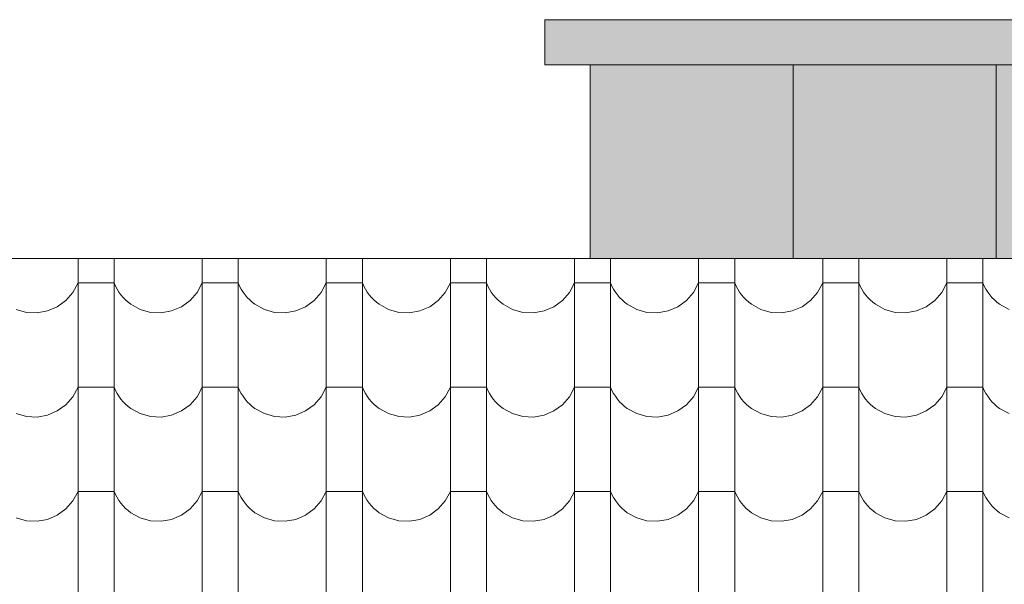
# Model space of a CAD drawing. Extents: x -547885 to -186295, y -25370 to 156194.
# Tile 241 of 256: x -364422 to -363113, y -17490 to -16740. Entities that reach past the tile are written whole.
import ezdxf

# ---------------------------------------------------------------- set-up
doc = ezdxf.new("R2010")
doc.units = 0
doc.header["$MEASUREMENT"] = 0
doc.linetypes.add('Dashed', pattern=[564.444447, 282.222223, -282.222223])
doc.layers.add('arch wypelnienia_Nr_Pióra__102', color=7, linetype='Continuous', lineweight=9, true_color=0xb4b4b4)
doc.layers.add('arch wypelnienia_Nr_Pióra__2', color=7, linetype='Continuous', lineweight=13, true_color=0x7f7f7f)
for name, color, linetype, lineweight in [('INWENT DACH_Nr_Pióra__21', 7, 'Continuous', 9), ('INWENT KONST. DREWNIANA_Nr_Pióra__21', 7, 'Continuous', 9), ('INWENT.ŚCIANY_Nr_Pióra__21', 7, 'Continuous', 9), ('INWENT.ŚCIANY_Nr_Pióra__5', 7, 'Continuous', 13)]:
    doc.layers.add(name, color=color, linetype=linetype, lineweight=lineweight)

# ---------------------------------------------------------------- blocks, each defined once
blk = doc.blocks.new('*X1053')
at = {"layer": 'arch wypelnienia_Nr_Pióra__102', "linetype": 'Continuous'}
for p, q in [((-364344, -17056.9), (-364344, -17174)), ((-364296, -17056.9), (-364296, -17174)), ((-364179, -17056.9), (-364179, -17174)), ((-364131, -17056.9), (-364131, -17174)), ((-364014, -17056.9), (-364014, -17174)), ((-363966, -17056.9), (-363966, -17174)), ((-363849, -17056.9), (-363849, -17174)), ((-363801, -17056.9), (-363801, -17174)), ((-363684, -17056.9), (-363684, -17174)), ((-363636, -17056.9), (-363636, -17174)), ((-363519, -17056.9), (-363519, -17174)), ((-363471, -17056.9), (-363471, -17174)), ((-363354, -17056.9), (-363354, -17174)), ((-363306, -17056.9), (-363306, -17174)), ((-363189, -17056.9), (-363189, -17174)), ((-363141, -17056.9), (-363141, -17174)), ((-364350.7, -17102.1), (-364344, -17089.5)), ((-364320, -17089.5), (-364344, -17089.5)), ((-364296, -17089.5), (-364320, -17089.5)), ((-364296, -17089.5), (-364294.2, -17093.7)), ((-364294.2, -17093.7), (-364292, -17097.7)), ((-364185.7, -17102.1), (-364179, -17089.5)), ((-364155, -17089.5), (-364179, -17089.5)), ((-364131, -17089.5), (-364155, -17089.5)), ((-364131, -17089.5), (-364129.2, -17093.7)), ((-364129.2, -17093.7), (-364127, -17097.7)), ((-364020.7, -17102.1), (-364014, -17089.5)), ((-363990, -17089.5), (-364014, -17089.5)), ((-363966, -17089.5), (-363990, -17089.5)), ((-363966, -17089.5), (-363964.2, -17093.7)), ((-363964.2, -17093.7), (-363962, -17097.7)), ((-363855.7, -17102.1), (-363849, -17089.5)), ((-363825, -17089.5), (-363849, -17089.5)), ((-363801, -17089.5), (-363825, -17089.5)), ((-363801, -17089.5), (-363799.2, -17093.7)), ((-363799.2, -17093.7), (-363797, -17097.7)), ((-363690.7, -17102.1), (-363684, -17089.5)), ((-363660, -17089.5), (-363684, -17089.5)), ((-363636, -17089.5), (-363660, -17089.5)), ((-363636, -17089.5), (-363634.2, -17093.7)), ((-363634.2, -17093.7), (-363632, -17097.7)), ((-363525.7, -17102.1), (-363519, -17089.5)), ((-363495, -17089.5), (-363519, -17089.5)), ((-363471, -17089.5), (-363495, -17089.5)), ((-363471, -17089.5), (-363469.2, -17093.7)), ((-363469.2, -17093.7), (-363467, -17097.7)), ((-363360.7, -17102.1), (-363354, -17089.5)), ((-363330, -17089.5), (-363354, -17089.5)), ((-363306, -17089.5), (-363330, -17089.5)), ((-363306, -17089.5), (-363304.2, -17093.7)), ((-363304.2, -17093.7), (-363302, -17097.7)), ((-363195.7, -17102.1), (-363189, -17089.5)), ((-363165, -17089.5), (-363189, -17089.5)), ((-363141, -17089.5), (-363165, -17089.5)), ((-363141, -17089.5), (-363139.2, -17093.7)), ((-363139.2, -17093.7), (-363137, -17097.7)), ((-364360, -17112.8), (-364350.7, -17102.1)), ((-364292, -17097.7), (-364289.6, -17101.6)), ((-364289.6, -17101.6), (-364286.9, -17105.3)), ((-364286.9, -17105.3), (-364284, -17108.8)), ((-364195, -17112.8), (-364185.7, -17102.1)), ((-364127, -17097.7), (-364124.6, -17101.6)), ((-364124.6, -17101.6), (-364121.9, -17105.3)), ((-364121.9, -17105.3), (-364119, -17108.8)), ((-364030, -17112.8), (-364020.7, -17102.1)), ((-363962, -17097.7), (-363959.6, -17101.6)), ((-363959.6, -17101.6), (-363956.9, -17105.3)), ((-363956.9, -17105.3), (-363954, -17108.8)), ((-363865, -17112.8), (-363855.7, -17102.1)), ((-363797, -17097.7), (-363794.6, -17101.6)), ((-363794.6, -17101.6), (-363791.9, -17105.3)), ((-363791.9, -17105.3), (-363789, -17108.8)), ((-363700, -17112.8), (-363690.7, -17102.1)), ((-363632, -17097.7), (-363629.6, -17101.6)), ((-363629.6, -17101.6), (-363626.9, -17105.3)), ((-363626.9, -17105.3), (-363624, -17108.8)), ((-363535, -17112.8), (-363525.7, -17102.1)), ((-363467, -17097.7), (-363464.6, -17101.6)), ((-363464.6, -17101.6), (-363461.9, -17105.3)), ((-363461.9, -17105.3), (-363459, -17108.8)), ((-363370, -17112.8), (-363360.7, -17102.1)), ((-363302, -17097.7), (-363299.6, -17101.6)), ((-363299.6, -17101.6), (-363296.9, -17105.3)), ((-363296.9, -17105.3), (-363294, -17108.8)), ((-363205, -17112.8), (-363195.7, -17102.1)), ((-363137, -17097.7), (-363134.6, -17101.6)), ((-363134.6, -17101.6), (-363131.9, -17105.3)), ((-363131.9, -17105.3), (-363129, -17108.8)), ((-364384.5, -17126.7), (-364371.5, -17121.1)), ((-364371.5, -17121.1), (-364360, -17112.8)), ((-364284, -17108.8), (-364280.8, -17112)), ((-364280.8, -17112), (-364277.4, -17115)), ((-364277.4, -17115), (-364273.8, -17117.8)), ((-364273.8, -17117.8), (-364261.3, -17124.6)), ((-364219.5, -17126.7), (-364206.5, -17121.1)), ((-364206.5, -17121.1), (-364195, -17112.8)), ((-364119, -17108.8), (-364115.8, -17112)), ((-364115.8, -17112), (-364112.4, -17115)), ((-364112.4, -17115), (-364108.8, -17117.8)), ((-364108.8, -17117.8), (-364096.3, -17124.6)), ((-364054.5, -17126.7), (-364041.5, -17121.1)), ((-364041.5, -17121.1), (-364030, -17112.8)), ((-363954, -17108.8), (-363950.8, -17112)), ((-363950.8, -17112), (-363947.4, -17115)), ((-363947.4, -17115), (-363943.8, -17117.8)), ((-363943.8, -17117.8), (-363931.3, -17124.6)), ((-363889.5, -17126.7), (-363876.5, -17121.1)), ((-363876.5, -17121.1), (-363865, -17112.8)), ((-363789, -17108.8), (-363785.8, -17112)), ((-363785.8, -17112), (-363782.4, -17115)), ((-363782.4, -17115), (-363778.8, -17117.8)), ((-363778.8, -17117.8), (-363766.3, -17124.6)), ((-363724.5, -17126.7), (-363711.5, -17121.1)), ((-363711.5, -17121.1), (-363700, -17112.8)), ((-363624, -17108.8), (-363620.8, -17112)), ((-363620.8, -17112), (-363617.4, -17115)), ((-363617.4, -17115), (-363613.8, -17117.8)), ((-363613.8, -17117.8), (-363601.3, -17124.6)), ((-363559.5, -17126.7), (-363546.5, -17121.1)), ((-363546.5, -17121.1), (-363535, -17112.8)), ((-363459, -17108.8), (-363455.8, -17112)), ((-363455.8, -17112), (-363452.4, -17115)), ((-363452.4, -17115), (-363448.8, -17117.8)), ((-363448.8, -17117.8), (-363436.3, -17124.6)), ((-363394.5, -17126.7), (-363381.5, -17121.1)), ((-363381.5, -17121.1), (-363370, -17112.8)), ((-363294, -17108.8), (-363290.8, -17112)), ((-363290.8, -17112), (-363287.4, -17115)), ((-363287.4, -17115), (-363283.8, -17117.8)), ((-363283.8, -17117.8), (-363271.3, -17124.6)), ((-363229.5, -17126.7), (-363216.5, -17121.1)), ((-363216.5, -17121.1), (-363205, -17112.8)), ((-363129, -17108.8), (-363125.8, -17112)), ((-363125.8, -17112), (-363122.4, -17115)), ((-363122.4, -17115), (-363118.8, -17117.8)), ((-363118.8, -17117.8), (-363106.3, -17124.6)), ((-364426.3, -17124.6), (-364412.7, -17128.5)), ((-364412.7, -17128.5), (-364398.5, -17129.2)), ((-364398.5, -17129.2), (-364384.5, -17126.7)), ((-364261.3, -17124.6), (-364247.7, -17128.5)), ((-364247.7, -17128.5), (-364233.5, -17129.2)), ((-364233.5, -17129.2), (-364219.5, -17126.7)), ((-364096.3, -17124.6), (-364082.7, -17128.5)), ((-364082.7, -17128.5), (-364068.5, -17129.2)), ((-364068.5, -17129.2), (-364054.5, -17126.7)), ((-363931.3, -17124.6), (-363917.7, -17128.5)), ((-363917.7, -17128.5), (-363903.5, -17129.2)), ((-363903.5, -17129.2), (-363889.5, -17126.7)), ((-363766.3, -17124.6), (-363752.7, -17128.5)), ((-363752.7, -17128.5), (-363738.5, -17129.2)), ((-363738.5, -17129.2), (-363724.5, -17126.7)), ((-363601.3, -17124.6), (-363587.7, -17128.5)), ((-363587.7, -17128.5), (-363573.5, -17129.2)), ((-363573.5, -17129.2), (-363559.5, -17126.7)), ((-363436.3, -17124.6), (-363422.7, -17128.5)), ((-363422.7, -17128.5), (-363408.5, -17129.2)), ((-363408.5, -17129.2), (-363394.5, -17126.7)), ((-363271.3, -17124.6), (-363257.7, -17128.5)), ((-363257.7, -17128.5), (-363243.5, -17129.2)), ((-363243.5, -17129.2), (-363229.5, -17126.7)), ((-364344, -17174), (-364344, -17312.5)), ((-364296, -17174), (-364296, -17312.5)), ((-364179, -17174), (-364179, -17312.5)), ((-364131, -17174), (-364131, -17312.5)), ((-364014, -17174), (-364014, -17312.5)), ((-363966, -17174), (-363966, -17312.5)), ((-363849, -17174), (-363849, -17312.5)), ((-363801, -17174), (-363801, -17312.5)), ((-363684, -17174), (-363684, -17312.5)), ((-363636, -17174), (-363636, -17312.5)), ((-363519, -17174), (-363519, -17312.5)), ((-363471, -17174), (-363471, -17312.5)), ((-363354, -17174), (-363354, -17312.5)), ((-363306, -17174), (-363306, -17312.5)), ((-363189, -17174), (-363189, -17312.5)), ((-363141, -17174), (-363141, -17312.5)), ((-364350.7, -17240.6), (-364344, -17228)), ((-364320, -17228), (-364344, -17228)), ((-364296, -17228), (-364320, -17228)), ((-364296, -17228), (-364294.2, -17232.2)), ((-364294.2, -17232.2), (-364292, -17236.2)), ((-364292, -17236.2), (-364289.6, -17240.1)), ((-364185.7, -17240.6), (-364179, -17228)), ((-364155, -17228), (-364179, -17228)), ((-364131, -17228), (-364155, -17228)), ((-364131, -17228), (-364129.2, -17232.2)), ((-364129.2, -17232.2), (-364127, -17236.2)), ((-364127, -17236.2), (-364124.6, -17240.1)), ((-364020.7, -17240.6), (-364014, -17228)), ((-363990, -17228), (-364014, -17228)), ((-363966, -17228), (-363990, -17228)), ((-363966, -17228), (-363964.2, -17232.2)), ((-363964.2, -17232.2), (-363962, -17236.2)), ((-363962, -17236.2), (-363959.6, -17240.1)), ((-363855.7, -17240.6), (-363849, -17228)), ((-363825, -17228), (-363849, -17228)), ((-363801, -17228), (-363825, -17228)), ((-363801, -17228), (-363799.2, -17232.2)), ((-363799.2, -17232.2), (-363797, -17236.2)), ((-363797, -17236.2), (-363794.6, -17240.1)), ((-363690.7, -17240.6), (-363684, -17228)), ((-363660, -17228), (-363684, -17228)), ((-363636, -17228), (-363660, -17228)), ((-363636, -17228), (-363634.2, -17232.2)), ((-363634.2, -17232.2), (-363632, -17236.2)), ((-363632, -17236.2), (-363629.6, -17240.1)), ((-363525.7, -17240.6), (-363519, -17228)), ((-363495, -17228), (-363519, -17228)), ((-363471, -17228), (-363495, -17228)), ((-363471, -17228), (-363469.2, -17232.2)), ((-363469.2, -17232.2), (-363467, -17236.2)), ((-363467, -17236.2), (-363464.6, -17240.1)), ((-363360.7, -17240.6), (-363354, -17228)), ((-363330, -17228), (-363354, -17228)), ((-363306, -17228), (-363330, -17228)), ((-363306, -17228), (-363304.2, -17232.2)), ((-363304.2, -17232.2), (-363302, -17236.2)), ((-363302, -17236.2), (-363299.6, -17240.1)), ((-363195.7, -17240.6), (-363189, -17228)), ((-363165, -17228), (-363189, -17228)), ((-363141, -17228), (-363165, -17228)), ((-363141, -17228), (-363139.2, -17232.2)), ((-363139.2, -17232.2), (-363137, -17236.2)), ((-363137, -17236.2), (-363134.6, -17240.1)), ((-364371.5, -17259.6), (-364360, -17251.3)), ((-364360, -17251.3), (-364350.7, -17240.6)), ((-364289.6, -17240.1), (-364286.9, -17243.8)), ((-364286.9, -17243.8), (-364284, -17247.3)), ((-364284, -17247.3), (-364280.8, -17250.5)), ((-364280.8, -17250.5), (-364277.4, -17253.5)), ((-364206.5, -17259.6), (-364195, -17251.3)), ((-364195, -17251.3), (-364185.7, -17240.6)), ((-364124.6, -17240.1), (-364121.9, -17243.8)), ((-364121.9, -17243.8), (-364119, -17247.3)), ((-364119, -17247.3), (-364115.8, -17250.5)), ((-364115.8, -17250.5), (-364112.4, -17253.5)), ((-364041.5, -17259.6), (-364030, -17251.3)), ((-364030, -17251.3), (-364020.7, -17240.6)), ((-363959.6, -17240.1), (-363956.9, -17243.8)), ((-363956.9, -17243.8), (-363954, -17247.3)), ((-363954, -17247.3), (-363950.8, -17250.5)), ((-363950.8, -17250.5), (-363947.4, -17253.5)), ((-363876.5, -17259.6), (-363865, -17251.3)), ((-363865, -17251.3), (-363855.7, -17240.6)), ((-363794.6, -17240.1), (-363791.9, -17243.8)), ((-363791.9, -17243.8), (-363789, -17247.3)), ((-363789, -17247.3), (-363785.8, -17250.5)), ((-363785.8, -17250.5), (-363782.4, -17253.5)), ((-363711.5, -17259.6), (-363700, -17251.3)), ((-363700, -17251.3), (-363690.7, -17240.6)), ((-363629.6, -17240.1), (-363626.9, -17243.8)), ((-363626.9, -17243.8), (-363624, -17247.3)), ((-363624, -17247.3), (-363620.8, -17250.5)), ((-363620.8, -17250.5), (-363617.4, -17253.5)), ((-363546.5, -17259.6), (-363535, -17251.3)), ((-363535, -17251.3), (-363525.7, -17240.6)), ((-363464.6, -17240.1), (-363461.9, -17243.8)), ((-363461.9, -17243.8), (-363459, -17247.3)), ((-363459, -17247.3), (-363455.8, -17250.5)), ((-363455.8, -17250.5), (-363452.4, -17253.5)), ((-363381.5, -17259.6), (-363370, -17251.3)), ((-363370, -17251.3), (-363360.7, -17240.6)), ((-363299.6, -17240.1), (-363296.9, -17243.8)), ((-363296.9, -17243.8), (-363294, -17247.3)), ((-363294, -17247.3), (-363290.8, -17250.5)), ((-363290.8, -17250.5), (-363287.4, -17253.5)), ((-363216.5, -17259.6), (-363205, -17251.3)), ((-363205, -17251.3), (-363195.7, -17240.6)), ((-363134.6, -17240.1), (-363131.9, -17243.8)), ((-363131.9, -17243.8), (-363129, -17247.3)), ((-363129, -17247.3), (-363125.8, -17250.5)), ((-363125.8, -17250.5), (-363122.4, -17253.5)), ((-364426.3, -17263.1), (-364412.7, -17267)), ((-364398.5, -17267.7), (-364384.5, -17265.2)), ((-364384.5, -17265.2), (-364371.5, -17259.6)), ((-364277.4, -17253.5), (-364273.8, -17256.3)), ((-364273.8, -17256.3), (-364261.3, -17263.1)), ((-364261.3, -17263.1), (-364247.7, -17267)), ((-364233.5, -17267.7), (-364219.5, -17265.2)), ((-364219.5, -17265.2), (-364206.5, -17259.6)), ((-364112.4, -17253.5), (-364108.8, -17256.3)), ((-364108.8, -17256.3), (-364096.3, -17263.1)), ((-364096.3, -17263.1), (-364082.7, -17267)), ((-364068.5, -17267.7), (-364054.5, -17265.2)), ((-364054.5, -17265.2), (-364041.5, -17259.6)), ((-363947.4, -17253.5), (-363943.8, -17256.3)), ((-363943.8, -17256.3), (-363931.3, -17263.1)), ((-363931.3, -17263.1), (-363917.7, -17267)), ((-363903.5, -17267.7), (-363889.5, -17265.2)), ((-363889.5, -17265.2), (-363876.5, -17259.6)), ((-363782.4, -17253.5), (-363778.8, -17256.3)), ((-363778.8, -17256.3), (-363766.3, -17263.1)), ((-363766.3, -17263.1), (-363752.7, -17267)), ((-363738.5, -17267.7), (-363724.5, -17265.2)), ((-363724.5, -17265.2), (-363711.5, -17259.6)), ((-363617.4, -17253.5), (-363613.8, -17256.3)), ((-363613.8, -17256.3), (-363601.3, -17263.1)), ((-363601.3, -17263.1), (-363587.7, -17267)), ((-363573.5, -17267.7), (-363559.5, -17265.2)), ((-363559.5, -17265.2), (-363546.5, -17259.6)), ((-363452.4, -17253.5), (-363448.8, -17256.3)), ((-363448.8, -17256.3), (-363436.3, -17263.1)), ((-363436.3, -17263.1), (-363422.7, -17267)), ((-363408.5, -17267.7), (-363394.5, -17265.2)), ((-363394.5, -17265.2), (-363381.5, -17259.6)), ((-363287.4, -17253.5), (-363283.8, -17256.3)), ((-363283.8, -17256.3), (-363271.3, -17263.1)), ((-363271.3, -17263.1), (-363257.7, -17267)), ((-363243.5, -17267.7), (-363229.5, -17265.2)), ((-363229.5, -17265.2), (-363216.5, -17259.6)), ((-363122.4, -17253.5), (-363118.8, -17256.3)), ((-363118.8, -17256.3), (-363106.3, -17263.1)), ((-364412.7, -17267), (-364398.5, -17267.7)), ((-364247.7, -17267), (-364233.5, -17267.7)), ((-364082.7, -17267), (-364068.5, -17267.7)), ((-363917.7, -17267), (-363903.5, -17267.7)), ((-363752.7, -17267), (-363738.5, -17267.7)), ((-363587.7, -17267), (-363573.5, -17267.7)), ((-363422.7, -17267), (-363408.5, -17267.7)), ((-363257.7, -17267), (-363243.5, -17267.7)), ((-364344, -17312.5), (-364344, -17451)), ((-364296, -17312.5), (-364296, -17451)), ((-364179, -17312.5), (-364179, -17451)), ((-364131, -17312.5), (-364131, -17451)), ((-364014, -17312.5), (-364014, -17451)), ((-363966, -17312.5), (-363966, -17451)), ((-363849, -17312.5), (-363849, -17451)), ((-363801, -17312.5), (-363801, -17451)), ((-363684, -17312.5), (-363684, -17451)), ((-363636, -17312.5), (-363636, -17451)), ((-363519, -17312.5), (-363519, -17451)), ((-363471, -17312.5), (-363471, -17451)), ((-363354, -17312.5), (-363354, -17451)), ((-363306, -17312.5), (-363306, -17451)), ((-363189, -17312.5), (-363189, -17451)), ((-363141, -17312.5), (-363141, -17451)), ((-364350.7, -17379.1), (-364344, -17366.5)), ((-364320, -17366.5), (-364344, -17366.5)), ((-364296, -17366.5), (-364320, -17366.5)), ((-364296, -17366.5), (-364294.2, -17370.7)), ((-364185.7, -17379.1), (-364179, -17366.5)), ((-364155, -17366.5), (-364179, -17366.5)), ((-364131, -17366.5), (-364155, -17366.5)), ((-364131, -17366.5), (-364129.2, -17370.7)), ((-364020.7, -17379.1), (-364014, -17366.5)), ((-363990, -17366.5), (-364014, -17366.5)), ((-363966, -17366.5), (-363990, -17366.5)), ((-363966, -17366.5), (-363964.2, -17370.7)), ((-363855.7, -17379.1), (-363849, -17366.5)), ((-363825, -17366.5), (-363849, -17366.5)), ((-363801, -17366.5), (-363825, -17366.5)), ((-363801, -17366.5), (-363799.2, -17370.7)), ((-363690.7, -17379.1), (-363684, -17366.5)), ((-363660, -17366.5), (-363684, -17366.5)), ((-363636, -17366.5), (-363660, -17366.5)), ((-363636, -17366.5), (-363634.2, -17370.7)), ((-363525.7, -17379.1), (-363519, -17366.5)), ((-363495, -17366.5), (-363519, -17366.5)), ((-363471, -17366.5), (-363495, -17366.5)), ((-363471, -17366.5), (-363469.2, -17370.7)), ((-363360.7, -17379.1), (-363354, -17366.5)), ((-363330, -17366.5), (-363354, -17366.5)), ((-363306, -17366.5), (-363330, -17366.5)), ((-363306, -17366.5), (-363304.2, -17370.7)), ((-363195.7, -17379.1), (-363189, -17366.5)), ((-363165, -17366.5), (-363189, -17366.5)), ((-363141, -17366.5), (-363165, -17366.5)), ((-363141, -17366.5), (-363139.2, -17370.7)), ((-364360, -17389.8), (-364350.7, -17379.1)), ((-364294.2, -17370.7), (-364292, -17374.7)), ((-364292, -17374.7), (-364289.6, -17378.6)), ((-364289.6, -17378.6), (-364286.9, -17382.3)), ((-364286.9, -17382.3), (-364284, -17385.8)), ((-364195, -17389.8), (-364185.7, -17379.1)), ((-364129.2, -17370.7), (-364127, -17374.7)), ((-364127, -17374.7), (-364124.6, -17378.6)), ((-364124.6, -17378.6), (-364121.9, -17382.3)), ((-364121.9, -17382.3), (-364119, -17385.8)), ((-364030, -17389.8), (-364020.7, -17379.1)), ((-363964.2, -17370.7), (-363962, -17374.7)), ((-363962, -17374.7), (-363959.6, -17378.6)), ((-363959.6, -17378.6), (-363956.9, -17382.3)), ((-363956.9, -17382.3), (-363954, -17385.8)), ((-363865, -17389.8), (-363855.7, -17379.1)), ((-363799.2, -17370.7), (-363797, -17374.7)), ((-363797, -17374.7), (-363794.6, -17378.6)), ((-363794.6, -17378.6), (-363791.9, -17382.3)), ((-363791.9, -17382.3), (-363789, -17385.8)), ((-363700, -17389.8), (-363690.7, -17379.1)), ((-363634.2, -17370.7), (-363632, -17374.7)), ((-363632, -17374.7), (-363629.6, -17378.6)), ((-363629.6, -17378.6), (-363626.9, -17382.3)), ((-363626.9, -17382.3), (-363624, -17385.8)), ((-363535, -17389.8), (-363525.7, -17379.1)), ((-363469.2, -17370.7), (-363467, -17374.7)), ((-363467, -17374.7), (-363464.6, -17378.6)), ((-363464.6, -17378.6), (-363461.9, -17382.3)), ((-363461.9, -17382.3), (-363459, -17385.8)), ((-363370, -17389.8), (-363360.7, -17379.1)), ((-363304.2, -17370.7), (-363302, -17374.7)), ((-363302, -17374.7), (-363299.6, -17378.6)), ((-363299.6, -17378.6), (-363296.9, -17382.3)), ((-363296.9, -17382.3), (-363294, -17385.8)), ((-363205, -17389.8), (-363195.7, -17379.1)), ((-363139.2, -17370.7), (-363137, -17374.7)), ((-363137, -17374.7), (-363134.6, -17378.6)), ((-363134.6, -17378.6), (-363131.9, -17382.3)), ((-363131.9, -17382.3), (-363129, -17385.8)), ((-364371.5, -17398.1), (-364360, -17389.8)), ((-364284, -17385.8), (-364280.8, -17389)), ((-364280.8, -17389), (-364277.4, -17392)), ((-364277.4, -17392), (-364273.8, -17394.8)), ((-364273.8, -17394.8), (-364261.3, -17401.6)), ((-364206.5, -17398.1), (-364195, -17389.8)), ((-364119, -17385.8), (-364115.8, -17389)), ((-364115.8, -17389), (-364112.4, -17392)), ((-364112.4, -17392), (-364108.8, -17394.8)), ((-364108.8, -17394.8), (-364096.3, -17401.6)), ((-364041.5, -17398.1), (-364030, -17389.8)), ((-363954, -17385.8), (-363950.8, -17389)), ((-363950.8, -17389), (-363947.4, -17392)), ((-363947.4, -17392), (-363943.8, -17394.8)), ((-363943.8, -17394.8), (-363931.3, -17401.6)), ((-363876.5, -17398.1), (-363865, -17389.8)), ((-363789, -17385.8), (-363785.8, -17389)), ((-363785.8, -17389), (-363782.4, -17392)), ((-363782.4, -17392), (-363778.8, -17394.8)), ((-363778.8, -17394.8), (-363766.3, -17401.6)), ((-363711.5, -17398.1), (-363700, -17389.8)), ((-363624, -17385.8), (-363620.8, -17389)), ((-363620.8, -17389), (-363617.4, -17392)), ((-363617.4, -17392), (-363613.8, -17394.8)), ((-363613.8, -17394.8), (-363601.3, -17401.6)), ((-363546.5, -17398.1), (-363535, -17389.8)), ((-363459, -17385.8), (-363455.8, -17389)), ((-363455.8, -17389), (-363452.4, -17392)), ((-363452.4, -17392), (-363448.8, -17394.8)), ((-363448.8, -17394.8), (-363436.3, -17401.6)), ((-363381.5, -17398.1), (-363370, -17389.8)), ((-363294, -17385.8), (-363290.8, -17389)), ((-363290.8, -17389), (-363287.4, -17392)), ((-363287.4, -17392), (-363283.8, -17394.8)), ((-363283.8, -17394.8), (-363271.3, -17401.6)), ((-363216.5, -17398.1), (-363205, -17389.8)), ((-363129, -17385.8), (-363125.8, -17389)), ((-363125.8, -17389), (-363122.4, -17392)), ((-363122.4, -17392), (-363118.8, -17394.8)), ((-363118.8, -17394.8), (-363106.3, -17401.6)), ((-364426.3, -17401.6), (-364412.7, -17405.5)), ((-364412.7, -17405.5), (-364398.5, -17406.2)), ((-364398.5, -17406.2), (-364384.5, -17403.7)), ((-364384.5, -17403.7), (-364371.5, -17398.1)), ((-364261.3, -17401.6), (-364247.7, -17405.5)), ((-364247.7, -17405.5), (-364233.5, -17406.2)), ((-364233.5, -17406.2), (-364219.5, -17403.7)), ((-364219.5, -17403.7), (-364206.5, -17398.1)), ((-364096.3, -17401.6), (-364082.7, -17405.5)), ((-364082.7, -17405.5), (-364068.5, -17406.2)), ((-364068.5, -17406.2), (-364054.5, -17403.7)), ((-364054.5, -17403.7), (-364041.5, -17398.1)), ((-363931.3, -17401.6), (-363917.7, -17405.5)), ((-363917.7, -17405.5), (-363903.5, -17406.2)), ((-363903.5, -17406.2), (-363889.5, -17403.7)), ((-363889.5, -17403.7), (-363876.5, -17398.1)), ((-363766.3, -17401.6), (-363752.7, -17405.5)), ((-363752.7, -17405.5), (-363738.5, -17406.2)), ((-363738.5, -17406.2), (-363724.5, -17403.7)), ((-363724.5, -17403.7), (-363711.5, -17398.1)), ((-363601.3, -17401.6), (-363587.7, -17405.5)), ((-363587.7, -17405.5), (-363573.5, -17406.2)), ((-363573.5, -17406.2), (-363559.5, -17403.7)), ((-363559.5, -17403.7), (-363546.5, -17398.1)), ((-363436.3, -17401.6), (-363422.7, -17405.5)), ((-363422.7, -17405.5), (-363408.5, -17406.2)), ((-363408.5, -17406.2), (-363394.5, -17403.7)), ((-363394.5, -17403.7), (-363381.5, -17398.1)), ((-363271.3, -17401.6), (-363257.7, -17405.5)), ((-363257.7, -17405.5), (-363243.5, -17406.2)), ((-363243.5, -17406.2), (-363229.5, -17403.7)), ((-363229.5, -17403.7), (-363216.5, -17398.1)), ((-364344, -17451), (-364344, -17589.5)), ((-364296, -17451), (-364296, -17589.5)), ((-364179, -17451), (-364179, -17589.5)), ((-364131, -17451), (-364131, -17589.5)), ((-364014, -17451), (-364014, -17589.5)), ((-363966, -17451), (-363966, -17589.5)), ((-363849, -17451), (-363849, -17589.5)), ((-363801, -17451), (-363801, -17589.5)), ((-363684, -17451), (-363684, -17589.5)), ((-363636, -17451), (-363636, -17589.5)), ((-363519, -17451), (-363519, -17589.5)), ((-363471, -17451), (-363471, -17589.5)), ((-363354, -17451), (-363354, -17589.5)), ((-363306, -17451), (-363306, -17589.5)), ((-363189, -17451), (-363189, -17589.5)), ((-363141, -17451), (-363141, -17589.5))]:
    blk.add_line(p, q, dxfattribs=at)
blk = doc.blocks.new('Wypełnienie_1')
at = {"layer": 'arch wypelnienia_Nr_Pióra__102', "linetype": 'Dashed'}
blk.add_blockref('*X1053', (0, 0), dxfattribs=at)

msp = doc.modelspace()

# ---------------------------------------------------------------- hatches: boundary and pattern name
at = {"layer": 'arch wypelnienia_Nr_Pióra__2', "linetype": 'Continuous'}
msp.add_hatch(color=256, dxfattribs=at).paths.add_polyline_path([(-363723.3, -16799.6), (-363663.3, -16799.6), (-363663.3, -17056.9), (-360763.3, -17056.9), (-360763.3, -16799.6), (-360763.3, -16739.6), (-363723.3, -16739.6)], flags=0)

# ---------------------------------------------------------------- linework, layer by layer
at = {"layer": 'INWENT DACH_Nr_Pióra__21', "linetype": 'Continuous'}
for p, q in [((-363723.3, -16799.6), (-363723.3, -16739.6)), ((-363723.3, -16739.6), (-360763.3, -16739.6)), ((-363723.3, -16799.6), (-360763.3, -16799.6))]:
    msp.add_line(p, q, dxfattribs=at)
at = {"layer": 'INWENT KONST. DREWNIANA_Nr_Pióra__21', "linetype": 'Continuous'}
msp.add_line((-366883.3, -17056.9), (-351903.3, -17056.9), dxfattribs=at)
at = {"layer": 'INWENT.ŚCIANY_Nr_Pióra__21', "linetype": 'Continuous'}
for p, q in [((-363393.3, -16799.6), (-363393.3, -17056.9)), ((-363123.3, -16799.6), (-363123.3, -17056.9))]:
    msp.add_line(p, q, dxfattribs=at)
at = {"layer": 'INWENT.ŚCIANY_Nr_Pióra__5', "linetype": 'Continuous'}
msp.add_line((-363663.3, -16799.6), (-363663.3, -17056.9), dxfattribs=at)

# ---------------------------------------------------------------- block references
at = {"layer": 'arch wypelnienia_Nr_Pióra__102', "linetype": 'Dashed'}
msp.add_blockref('Wypełnienie_1', (0, 0), dxfattribs=at)

doc.saveas('drawing.dxf')
